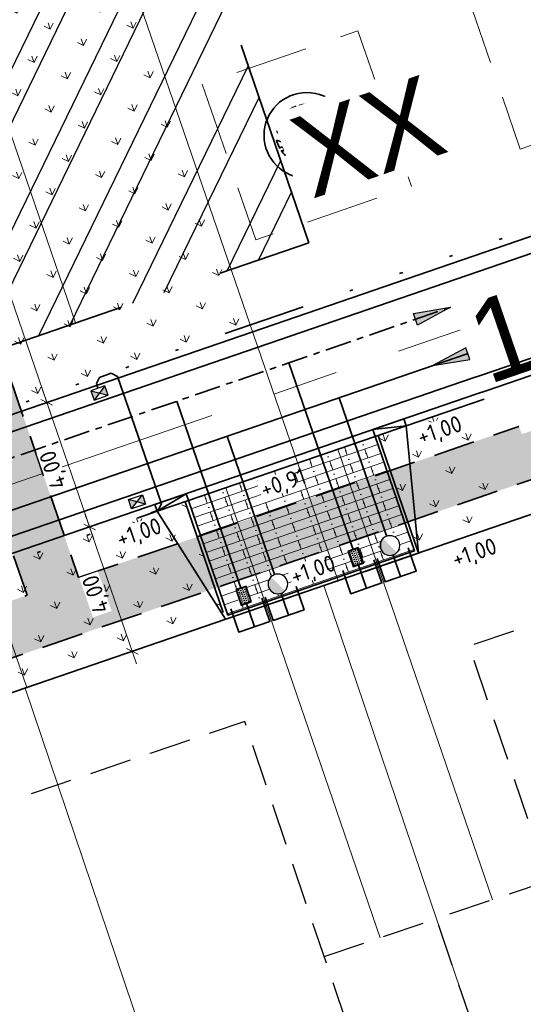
# Model space of a CAD drawing. Header units: metres. Extents: x 264779 to 275389, y 575281 to 580396.
# Tile 119 of 174: x 265427 to 265442, y 576962 to 576992. Entities that reach past the tile are written whole.
import ezdxf
from ezdxf.enums import TextEntityAlignment as Align

# ---------------------------------------------------------------- set-up
doc = ezdxf.new("R2018")
doc.units = ezdxf.units.M
doc.set_wipeout_variables(frame=1)
for name, pattern in [('AM-AS', [16, 10, -2, 2, -2]), ('B-WE-RI-HWA_HUISAANSLUITING_PVC_125-G', [10, 3.25, -0.75, 1.25, -0.75, 1.25, -0.75, 1.25, -0.75]), ('B-WE-RI-HWA_HUISAANSLUITING_PVC_160-G', [20, 6.5, -1.5, 2.5, -1.5, 2.5, -1.5, 2.5, -1.5]), ('B-WE-RI-HWA_PVC_400-G', [10, 4, -1, 1, -1, 3]), ('B-WE-VH-KANTOPSLUITING_OPSLUITBAND_[AFMETINGEN1]-G', [10, 5.5, -0.875, 0, -0.875, 1, -0.875, 0, -0.875]), ('B-WE-VH-KANTOPSLUITING_TROTTOIRBAND_RWS_[AFMETINGEN1]-G', [10, 2.5, -1.5, 0, -1.5, 0, -1.5, 0, -1.5, 0, -1.5]), ('DASHED', [19.05, 12.7, -6.35]), ('HIDDEN', [9.525, 6.35, -3.175])]:
    doc.linetypes.add(name, pattern=pattern)
for name, color, linetype, lineweight, true_color in [('N-BH-KG-GRENS_PERCEEL-G', 160, 'KG-PERCEEL', 18, 0x003fff), ('N-GV-GR-BOOM-S', 7, 'Continuous', 35, 0x00a500), ('N-GV-GR-GRAS_BERMKRUIDENMENGSEL-A', 7, 'Continuous', 18, 0x00a500), ('N-OI-RI-BELUCHTINGSDRAINAGE_PVC_160-G', 3, 'B-WE-RI-DRAINAGE_PVC_160-G', 35, 0x00ff00), ('N-OI-RI-DWA_ERFSCHEIDINGSPUT-S', 20, 'Continuous', 25, 0xff3f00), ('N-OI-RI-DWA_HUISAANSLUITING_PVC_160-G', 20, 'B-WE-RI-DWA_HUISAANSLUITING_PVC_160-G', 35, 0xff3f00), ('N-OI-RI-DWA_PVC_250-G', 20, 'B-WE-RI-DWA_PVC_250-G', 35, 0xff3f00), ('N-OI-RI-HWA_HUISAANSLUITING_PVC_160-G', 150, 'B-WE-RI-HWA_HUISAANSLUITING_PVC_160-G', 35, 0x007fff), ('N-OI-RI-HWA_HULPSTUK-S', 150, 'Continuous', 25, 0x007fff), ('N-OI-RI-HWA_KOLKAANSLUITING_PVC_160-G', 150, 'B-WE-RI-HWA_HUISAANSLUITING_PVC_125-G', 35, 0x007fff), ('N-OI-RI-HWA_PVC_400-G', 150, 'B-WE-RI-HWA_PVC_400-G', 35, 0x007fff), ('N-WE-RI-DWA_AFDEKKAP-G', 20, 'Continuous', 35, 0xff3f00), ('N-WE-RI-HWA_AFDEKKAP-G', 150, 'Continuous', 35, 0x007fff), ('N-WE-RI-HWA_KOLK-S', 150, 'Continuous', 25, 0x007fff), ('N-WE-VH-VERHARDING_STRAATBAKSTEEN_DIKFORMAAT_HALF_PAARS-BRUIN-A', 7, 'Continuous', 18, 0x66332b), ('N-XX-XX-ZONE-A', 1, 'Continuous', 25, 0xff0000), ('N-XX-XX-ZONE-G', 1, 'HIDDEN', 35, 0xff0000)]:
    doc.layers.add(name, color=color, linetype=linetype, lineweight=lineweight, true_color=true_color)
for name, color, linetype, lineweight in [('N-CO-AM-AS-G', 10, 'AM-AS', 9), ('N-OI-RI-ALGEMEEN-B.O.B.-T25', 7, 'Continuous', 25), ('N-OI-RI-ALGEMEEN-INFORMATIE-T25', 7, 'Continuous', 25), ('N-OI-RI-ALGEMEEN-STROOMRICHTING-S', 7, 'Continuous', 25), ('N-OI-RI-ALGEMEEN-VERHANG-T25', 7, 'Continuous', 25), ('N-WA-RI-DETAIL1-G', 1, 'HIDDEN', 18), ('N-WE-GW-BERM-G', 90, 'Continuous', 35), ('N-WE-KL-TRACE-A', 7, 'Continuous', 25), ('N-WE-KL-TRACE-G', 7, 'DASHED', 35), ('N-WE-VH-GOOT_SBS-G', 40, 'Continuous', 35), ('N-WE-VH-KANTOPSLUITING_ELEMENT_VERLOOPBAND_110-220x250_190-220x160-G', 40, 'Continuous', 35), ('N-WE-VH-KANTOPSLUITING_INRITBAND_190-220x160-G', 60, 'B-WE-VH-KANTOPSLUITING_GAZONBAND_[AFMETINGEN1]-G', 35), ('N-WE-VH-KANTOPSLUITING_OPSLUITBAND_100x200-G', 60, 'B-WE-VH-KANTOPSLUITING_OPSLUITBAND_[AFMETINGEN1]-G', 35), ('N-WE-VH-KANTOPSLUITING_TROTTOIRBAND_RWS_110-220x250-G', 60, 'B-WE-VH-KANTOPSLUITING_TROTTOIRBAND_RWS_[AFMETINGEN1]-G', 35), ('N-WE-VH-VERHARDING_STRAATBAKSTEEN_DIKFORMAAT_HALF-G', 40, 'Continuous', 35), ('N-WE-VH-VERHARDING_STRAATBAKSTEEN_DIKFORMAAT_KEPER-G', 40, 'Continuous', 35), ('N-XX-AL-HOOGTELABEL-T25-M', 7, 'Continuous', 25), ('T-WE-GR-TOEKOMSTIG-G', 3, 'DASHED', 25), ('X-XX-AL-AANPIJLING-T25', 7, 'Continuous', 25)]:
    doc.layers.add(name, color=color, linetype=linetype, lineweight=lineweight)
doc.layers.add('X-XX-AL-HULPLAAG-G', color=6, linetype='Continuous', lineweight=18, plot=False)
doc.styles.add('NLCS-ISO', font='NLCS-ISO.ttf')
doc.styles.add('NLCS-ISO-ANNOTATIVE-T25', font='NLCS-ISO.ttf', dxfattribs={"height": 2.5})
doc.styles.add('NLCS-ISO-M1000-T25', font='NLCS-ISO.ttf', dxfattribs={"height": 2.5})
doc.styles.get("Standard").update_dxf_attribs({"font": 'arial.ttf'})
doc.linetypes.add('B-WE-RI-DRAINAGE_PVC_160-G', pattern='A,10.25,-3,[160,NLCS.shx,S=0.25,R=0,X=0,Y=0],-3.5,["o",Standard,S=1,R=0,X=-0.35,Y=-0.35],-3.25', length=20)
doc.linetypes.add('B-WE-RI-DWA_HUISAANSLUITING_PVC_160-G', pattern='A,2.5,-1,[160,NLCS.shx,S=0.25,R=0,X=0,Y=0],-1.5,[160,NLCS.shx,S=0.25,R=0,X=0,Y=0],-1.5,[160,NLCS.shx,S=0.25,R=0,X=0,Y=0],-1,2.5', length=10)
doc.linetypes.add('B-WE-RI-DWA_PVC_250-G', pattern='A,6,-5.5,["O   O   O",NLCS-ISO,S=0.5,R=0,X=-2.5,Y=-0.2],-3.5,5', length=20)
doc.linetypes.add('B-WE-VH-KANTOPSLUITING_GAZONBAND_[AFMETINGEN1]-G', pattern='A,4,-3,[160,NLCS.shx,S=0.25,R=0,X=0,Y=0],-3', length=10)
doc.linetypes.add('KG-PERCEEL', pattern='A,2.75,-1,["P",Standard,S=0.9,R=0,X=-0.5,Y=-0.45],-1,2.75,-1,[5,NLCS.shx,S=0.375,R=0,X=0,Y=0],-1', length=9.5)
doc.dimstyles.new('NLCS-ANNOTATIVE-T25-SCHRAP', dxfattribs={"dimtxt": 2.5, "dimasz": 1.4, "dimexe": 2, "dimexo": 2, "dimgap": 0.7, "dimtad": 1, "dimzin": 0, "dimtxsty": 'NLCS-ISO-ANNOTATIVE-T25', "dimblk": 'OBLIQUE', "dimcen": 2.5, "dimdle": 2, "dimclrd": 256, "dimclre": 256, "dimclrt": 256, "dimadec": 1, "dimazin": 0, "dimtfac": 1, "dimtofl": 0, "dimtmove": 1, "dimatfit": 0, "dimldrblk": 'OBLIQUE', "dimfxl": 2, "dimfxlon": 1, "dimtfillclr": 256, "dimtolj": 1, "dimtzin": 0, "dimlwd": 18, "dimlwe": 18, "dimarcsym": 0})
pattern_1 = [(109.0885258, (229946.4539, 679547.0011), (-1.011904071, 0.491604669), [0.2109375, -1.380052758]), (64.0885258, (229946.4539, 679547.0011), (-1.011904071, 0.491604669), [0.2109375, -0.9140625]), (154.0885258, (229946.4539, 679547.0011), (-0.491604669, -1.011904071), [0.2109375, -0.9140625])]

# ---------------------------------------------------------------- blocks, each defined once
blk = doc.blocks.new('_Oblique')
at = {"color": 0, "linetype": 'ByBlock', "lineweight": -2}
blk.add_line((-0.5, -0.5), (0.5, 0.5), dxfattribs=at)
blk = doc.blocks.new('*D106')
at = {"layer": 'Defpoints', "color": 0, "transparency": 16777216}
for p in [(265423.285, 576998.723), (265429.456, 576980.753), (265427.933, 576980.23)]:
    blk.add_point(p, dxfattribs=at)
at = {"layer": 'X-XX-AL-AANPIJLING-T25', "lineweight": 18, "transparency": 16777216}
for p, q in [((265421.632, 576998.579), (265428.063, 576979.852)), ((265422.14, 576998.33), (265421.384, 576998.07)), ((265428.311, 576980.36), (265427.555, 576980.1))]:
    blk.add_line(p, q, dxfattribs=at)
at = {"layer": 'X-XX-AL-AANPIJLING-T25', "lineweight": 18, "transparency": 16777216, "xscale": 0.28, "yscale": 0.28, "zscale": 0.28}
for p, rotation in [((265421.762, 576998.2), 108.953399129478), ((265427.933, 576980.23), 288.953399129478)]:
    blk.add_blockref('_Oblique', p, dxfattribs=dict(at, rotation=rotation))
at = {"layer": 'X-XX-AL-AANPIJLING-T25', "transparency": 16777216, "insert": (265424.431, 576989.072), "char_height": 0.5, "attachment_point": 5, "rotation": 108.9534, "style": 'NLCS-ISO-ANNOTATIVE-T25', "bg_fill": 3, "box_fill_scale": 1.1, "bg_fill_color": 256, "bg_fill_true_color": 13158600, "bg_fill_transparency": 0}
blk.add_mtext('\\A1;19,00', dxfattribs=at)
blk = doc.blocks.new('*D107')
at = {"layer": 'Defpoints', "color": 0, "transparency": 16777216}
for p in [(265429.456, 576980.753), (265436.193, 576978.838), (265429.232, 576976.447)]:
    blk.add_point(p, dxfattribs=at)
at = {"layer": 'X-XX-AL-AANPIJLING-T25', "lineweight": 18, "transparency": 16777216}
for p, q in [((265427.803, 576980.609), (265429.362, 576976.069)), ((265428.311, 576980.36), (265427.555, 576980.1)), ((265429.611, 576976.577), (265428.854, 576976.317))]:
    blk.add_line(p, q, dxfattribs=at)
at = {"layer": 'X-XX-AL-AANPIJLING-T25', "lineweight": 18, "transparency": 16777216, "xscale": 0.28, "yscale": 0.28, "zscale": 0.28}
for p, rotation in [((265427.933, 576980.23), 108.953399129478), ((265429.232, 576976.447), 288.953399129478)]:
    blk.add_blockref('_Oblique', p, dxfattribs=dict(at, rotation=rotation))
at = {"layer": 'X-XX-AL-AANPIJLING-T25', "transparency": 16777216, "insert": (265428.166, 576978.196), "char_height": 0.5, "attachment_point": 5, "rotation": 108.9534, "style": 'NLCS-ISO-ANNOTATIVE-T25', "bg_fill": 3, "box_fill_scale": 1.1, "bg_fill_color": 256, "bg_fill_true_color": 13158600, "bg_fill_transparency": 0}
blk.add_mtext('\\A1;4,00', dxfattribs=at)
blk = doc.blocks.new('*D116')
at = {"layer": 'Defpoints', "color": 0, "transparency": 16777216}
for p in [(265436.193, 576978.838), (265440.566, 576976.11), (265430.531, 576972.664)]:
    blk.add_point(p, dxfattribs=at)
at = {"layer": 'X-XX-AL-AANPIJLING-T25', "lineweight": 18, "transparency": 16777216}
for p, q in [((265429.611, 576976.577), (265428.854, 576976.317)), ((265429.102, 576976.826), (265430.661, 576972.286)), ((265430.91, 576972.794), (265430.153, 576972.534))]:
    blk.add_line(p, q, dxfattribs=at)
at = {"layer": 'X-XX-AL-AANPIJLING-T25', "lineweight": 18, "transparency": 16777216, "xscale": 0.28, "yscale": 0.28, "zscale": 0.28}
for p, rotation in [((265429.232, 576976.447), 108.953399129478), ((265430.531, 576972.664), 288.953399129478)]:
    blk.add_blockref('_Oblique', p, dxfattribs=dict(at, rotation=rotation))
at = {"layer": 'X-XX-AL-AANPIJLING-T25', "transparency": 16777216, "insert": (265429.466, 576974.413), "char_height": 0.5, "attachment_point": 5, "rotation": 108.9534, "style": 'NLCS-ISO-ANNOTATIVE-T25', "bg_fill": 3, "box_fill_scale": 1.1, "bg_fill_color": 256, "bg_fill_true_color": 13158600, "bg_fill_transparency": 0}
blk.add_mtext('\\A1;4,00', dxfattribs=at)
blk = doc.blocks.new('*U97')
blk.add_wipeout([(-1.125, 0.75), (1.125, 0.75), (1.125, -0.75), (-1.125, -0.75)])
h = blk.add_hatch(color=256)
h.dxf.hatch_style = 1
h.paths.add_polyline_path([(0, 0), (-1.125, 0.75), (-1.125, -0.75)])
h.paths.add_polyline_path([(1.125, -0.75), (1.125, 0.75), (0, 0)])
for p, q in [((-1.125, -0.75), (1.125, 0.75)), ((1.125, -0.75), (-1.125, 0.75))]:
    blk.add_line(p, q)
at = {"flags": 128}
blk.add_lwpolyline([(-1.125, -0.75), (1.125, -0.75), (1.125, 0.75), (-1.125, 0.75)], close=True, dxfattribs=at)
blk = doc.blocks.new('*U156')
for p, q in [((-0.5, 0), (0, 0.11)), ((0, 0.11), (-0.5, 0.11)), ((-0.5, 0.11), (-0.5, 0)), ((-0.5, 0), (0, 0)), ((0, 0), (0, 0.11))]:
    blk.add_line(p, q)
blk = doc.blocks.new('*U160')
at = {"layer": 'N-OI-RI-ALGEMEEN-STROOMRICHTING-S', "ltscale": 0.99999}
blk.add_hatch(color=256, dxfattribs=at).paths.add_polyline_path([(224.18, 76.99), (219.17, 74.27), (218.56, 76.05)])
at = {"flags": 128}
blk.add_lwpolyline([(0, 0), (331.02, 113.68)], dxfattribs=at)
at = {"layer": 'N-OI-RI-ALGEMEEN-STROOMRICHTING-S', "ltscale": 0.99999}
blk.add_lwpolyline([(224.18, 76.99), (219.17, 74.27), (218.56, 76.05)], close=True, dxfattribs=at)
at = {"layer": 'N-OI-RI-ALGEMEEN-B.O.B.-T25', "lineweight": 30, "ltscale": 0.5, "oblique": 30, "flags": 31}
for tag, p in [('+0,00', (321.57, 109.9)), ('+0,01', (-0.67, 3.43))]:
    blk.add_attdef(tag, text='', height=2.5, rotation=18.9534, dxfattribs=at).set_placement(p, align=Align.TOP_LEFT)
at = {"layer": 'N-OI-RI-ALGEMEEN-INFORMATIE-T25', "lineweight": 30, "ltscale": 0.5, "oblique": 30, "flags": 31}
blk.add_attdef('BETON%%C160', text='', height=2.5, rotation=18.9534, dxfattribs=at).set_placement((240.82, 85.85), align=Align.TOP_RIGHT)
at = {"layer": 'N-OI-RI-ALGEMEEN-VERHANG-T25', "lineweight": 30, "ltscale": 0.5, "oblique": 30, "flags": 31}
blk.add_attdef('1:1000', text='', height=2.5, rotation=18.9534, dxfattribs=at).set_placement((225.81, 77.02), align=Align.TOP_LEFT)
blk = doc.blocks.new('*U165')
at = {"layer": 'N-OI-RI-ALGEMEEN-STROOMRICHTING-S', "ltscale": 0.99999}
blk.add_hatch(color=256, dxfattribs=at).paths.add_polyline_path([(208.4, 71.57), (214.02, 72.51), (213.41, 74.28)])
at = {"flags": 128}
blk.add_lwpolyline([(0, 0), (326.3, 112.06)], dxfattribs=at)
at = {"layer": 'N-OI-RI-ALGEMEEN-STROOMRICHTING-S', "ltscale": 0.99999}
blk.add_lwpolyline([(208.4, 71.57), (214.02, 72.51), (213.41, 74.28)], close=True, dxfattribs=at)
at = {"layer": 'N-OI-RI-ALGEMEEN-B.O.B.-T25', "lineweight": 30, "ltscale": 0.5, "oblique": 30, "flags": 50}
for tag, p in [('+0,00', (311.3, 106.37)), ('+0,01', (2.66, 0.38))]:
    blk.add_attdef(tag, text='', height=2.5, rotation=18.9534, dxfattribs=at).set_placement(p, align=Align.TOP_LEFT)
at = {"layer": 'N-OI-RI-ALGEMEEN-INFORMATIE-T25', "lineweight": 30, "ltscale": 0.5, "oblique": 30, "flags": 50}
blk.add_attdef('BETON%%C160', text='', height=2.5, rotation=18.9534, dxfattribs=at).set_placement((229.6, 82), align=Align.TOP_RIGHT)
at = {"layer": 'N-OI-RI-ALGEMEEN-VERHANG-T25', "lineweight": 30, "ltscale": 0.5, "oblique": 30, "flags": 50}
blk.add_attdef('1:1000', text='', height=2.5, rotation=18.9534, dxfattribs=at).set_placement((218.64, 74.55), align=Align.TOP_LEFT)
blk = doc.blocks.new('*U174')
at = {"ltscale": 0.99999}
blk.add_wipeout([(-1.125, 0.75), (1.125, 0.75), (1.125, -0.75), (-1.125, -0.75)], dxfattribs=at)
h = blk.add_hatch(color=256, dxfattribs=at)
h.paths.add_polyline_path([(1.125, 0.75), (-1.125, 0.75), (-1.125, -0.75), (1.125, -0.75)])
h.paths.add_polyline_path([(1.025, 0.65), (1.025, -0.65), (-1.025, -0.65), (-1.025, 0.65)], flags=16)
h = blk.add_hatch(dxfattribs=at)
h.set_pattern_fill('DOTS', color=256, scale=0.175, style=0)
h.set_pattern_definition([(0, (-0.975, -0.6), (0.138906, 0.277813), [0, -0.277813])])
h.paths.add_polyline_path([(-1.025, -0.65), (1.025, -0.65), (1.025, 0.65), (-1.025, 0.65)])
at = {"ltscale": 0.99999, "flags": 128}
for points in [[(-1.125, -0.75), (1.125, -0.75), (1.125, 0.75), (-1.125, 0.75)], [(-1.025, -0.65), (1.025, -0.65), (1.025, 0.65), (-1.025, 0.65)], [(-1.025, -0.65), (1.025, -0.65), (1.025, 0.65), (-1.025, 0.65)]]:
    blk.add_lwpolyline(points, close=True, dxfattribs=at)
blk = doc.blocks.new('N-SRI-PUT_VWA_KUNSTSTOF-SO')
at = {"ltscale": 0.99999}
blk.add_wipeout([(0, 1.5), (-0.59, 1.38), (-1.16, 0.95), (-1.45, 0.39), (-1.49, -0.16), (-1.4, -0.53), (-1.19, -0.92), (-0.84, -1.24), (-0.33, -1.46), (0.52, -1.41), (0.98, -1.13), (1.38, -0.59), (1.5, 0), (1.29, 0.76), (1.07, 1.05), (0.73, 1.31), (0.4, 1.45)], dxfattribs=at)
h = blk.add_hatch(color=256, dxfattribs=at)
edge = h.paths.add_edge_path()
edge.add_line((1.04, 1.08), (-1.06, -1.06))
edge.add_arc((0, 0), 1.5, 224.8537, 405.9586)
at = {"ltscale": 0.99999, "flags": 128}
blk.add_lwpolyline([(1.5, 0, 1), (-1.5, 0, 1), (1.5, 0)], format="xyb", close=True, dxfattribs=at)
blk = doc.blocks.new('BOOM')
blk.add_lwpolyline([(0.4, 4.34), (0.41, 4.35), (0.41, 4.36), (0.42, 4.37), (0.43, 4.38), (0.44, 4.38), (0.44, 4.39), (0.45, 4.4), (0.46, 4.41), (0.46, 4.42), (0.47, 4.43), (0.47, 4.44), (0.48, 4.46), (0.48, 4.48), (0.47, 4.5), (0.47, 4.53), (0.44, 4.64, -0.52938), (0.49, 4.7, -0.087139), (2.05, 4.26, -0.372341), (2.11, 4.12), (2.17, 3.8), (2.01, 3.64), (1.84, 3.67), (1.63, 3.52), (1.71, 3.32), (1.92, 3.25), (2.5, 3.38), (2.64, 3.31), (2.63, 3.18), (2.5, 3.1), (2.38, 2.71), (2.53, 2.46), (2.92, 3.09, -0.504641), (3.14, 2.89, 0.331948), (3.27, 2.69, 0.282008), (3.68, 2.77), (3.65, 2.75, -0.512156), (3.84, 2.75, -0.16076), (4.7, -0.05), (4.59, -0.16), (4.59, -0.27), (4.48, -0.29), (4.5, -0.4), (4.33, -0.35), (4.28, -0.48), (4.48, -0.61), (4.55, -0.66), (4.66, -0.55, -0.106371), (4, -2.41), (3.42, -2.03), (3.31, -2.1), (3.24, -1.79), (3.03, -1.54), (2.79, -1.55), (2.79, -1.83), (2.61, -2.47), (2.64, -2.59), (2.77, -2.61), (3.62, -2.93, -0.236298), (-0.21, -4.62, 0.159625), (-0.32, -4.4, 0.350802), (-0.29, -4.17, -0.504641), (-0.55, -4.05), (-0.49, -3.84), (-0.6, -3.65), (-0.74, -3.67), (-0.76, -3.82), (-0.87, -3.88), (-1, -3.79), (-1.11, -3.2), (-1.19, -3.12), (-1.4, -3.13), (-1.46, -3.38), (-1.55, -3.41), (-1.63, -3.62), (-1.85, -3.5, 0.733583), (-1.77, -3.66, -0.861625), (-1.72, -3.81, 0.279978), (-1.88, -4.05), (-1.88, -4.06, -0.827056), (-2.04, -4.23, -0.116774), (-3.83, -2.36), (-3.79, -2.35), (-3.76, -2.34), (-3.74, -2.33), (-3.72, -2.32), (-3.71, -2.31), (-3.7, -2.3), (-3.69, -2.29), (-3.47, -2.01), (-3.47, -2), (-3.47, -1.99), (-3.46, -1.99), (-3.46, -1.98), (-3.46, -1.97), (-3.45, -1.96), (-3.45, -1.95), (-3.44, -1.94), (-3.44, -1.92), (-3.43, -1.91), (-3.42, -1.9), (-3.42, -1.88), (-3.41, -1.87), (-3.4, -1.85), (-3.39, -1.84), (-3.39, -1.82), (-3.38, -1.81), (-3.38, -1.79), (-3.38, -1.78), (-3.38, -1.77), (-3.38, -1.76), (-3.38, -1.75), (-3.38, -1.74), (-3.39, -1.73), (-3.4, -1.73), (-3.4, -1.72), (-3.41, -1.72), (-3.42, -1.72), (-3.43, -1.72), (-3.44, -1.72), (-3.45, -1.72), (-3.46, -1.71), (-3.47, -1.71), (-3.48, -1.71), (-3.49, -1.7), (-3.5, -1.69), (-3.52, -1.68), (-3.53, -1.67), (-3.54, -1.67), (-3.55, -1.66), (-3.56, -1.65), (-3.58, -1.64), (-3.59, -1.62), (-3.6, -1.61), (-3.83, -1.87), (-3.84, -1.86), (-3.85, -1.84), (-3.86, -1.83), (-3.87, -1.81), (-3.88, -1.8), (-3.89, -1.79), (-3.91, -1.78), (-3.94, -1.77), (-3.98, -1.78), (-4.04, -1.79), (-4.11, -1.81, -0.040997), (-4.42, -0.95), (-4.26, -0.97), (-4.11, -1.07), (-4.04, -1), (-3.95, -0.85), (-4.03, -0.72), (-3.99, -0.52), (-4.17, -0.51), (-4.29, -0.39), (-4.51, -0.53, -0.05814), (-4.6, 0.76), (-4.47, 0.74), (-3.96, 0.34), (-3.74, 0.41), (-2.88, 0.64), (-2.81, 0.92), (-3.14, 1.05), (-3.19, 1.16), (-3.8, 1.46), (-3.81, 1.63), (-4.02, 1.8), (-4.1, 1.97), (-3.96, 2.19), (-3.65, 2.24), (-3.36, 2.43), (-3.36, 2.62), (-3.54, 2.83), (-3.49, 2.92), (-3.56, 3.05, -0.13428), (-1.53, 4.46, -0.541727), (-1.47, 4.41), (-1.48, 4.28), (-1.48, 4.21), (-1.47, 4.16), (-1.46, 4.12), (-1.44, 4.09), (-1.42, 4.07), (-1.39, 4.05), (-1.37, 4.03), (-1.35, 4.02), (-1.33, 4), (-1.32, 3.99), (-1.3, 3.97), (-1.29, 3.96), (-1.27, 3.95), (-1.26, 3.94), (-1.24, 3.94), (-1.23, 3.94), (-1.21, 3.94), (-1.19, 3.95), (-1.17, 3.96), (-1.15, 3.97), (-1.14, 3.98), (-1.12, 3.99), (-1.1, 4), (-1.08, 4), (-1.06, 4.01), (-1.04, 4.01), (-1.02, 4.01), (-1, 4.02), (-0.98, 4.02), (-0.97, 4.02), (-0.95, 4.03), (-0.94, 4.04), (-0.92, 4.05), (-0.91, 4.06), (-0.9, 4.08), (-0.89, 3.99), (-0.87, 3.96), (-0.77, 3.8), (-0.56, 3.68), (-0.85, 4.16), (-0.85, 4.17), (-0.85, 4.18), (-0.84, 4.2), (-0.84, 4.21), (-0.85, 4.23), (-0.85, 4.24), (-0.86, 4.25), (-0.88, 4.27), (-0.9, 4.28), (-0.92, 4.3), (-0.94, 4.32), (-0.97, 4.35), (-1, 4.38), (-1.03, 4.42), (-1.11, 4.52, -0.543104), (-1.08, 4.59, -0.046766), (-0.22, 4.72, -0.385168), (-0.17, 4.68), (-0.14, 4.5), (-0.13, 4.45), (-0.11, 4.41), (-0.1, 4.38), (-0.08, 4.37), (-0.06, 4.36), (-0.04, 4.36), (-0.03, 4.36), (-0.01, 4.36), (0.01, 4.35), (0.02, 4.35), (0.04, 4.34), (0.06, 4.34), (0.07, 4.33), (0.09, 4.32), (0.1, 4.32), (0.11, 4.31), (0.13, 4.3), (0.14, 4.3), (0.15, 4.29), (0.17, 4.28), (0.18, 4.28), (0.19, 4.27), (0.19, 4.26), (0.2, 4.25), (0.21, 4.24), (0.21, 4.23), (0.22, 4.23), (0.22, 4.22), (0.23, 4.21), (0.23, 4.21), (0.24, 4.2), (0.25, 4.2), (0.26, 4.2), (0.27, 4.21), (0.28, 4.21), (0.29, 4.22), (0.3, 4.22), (0.31, 4.23), (0.32, 4.24), (0.33, 4.26), (0.34, 4.27), (0.35, 4.28), (0.36, 4.3), (0.37, 4.31), (0.38, 4.32), (0.39, 4.33)], format="xyb", close=True)
blk.add_circle((0, 0), 0.138)
at = {"lineweight": 30, "flags": 104}
blk.add_attdef('01', text='', height=1.8, dxfattribs=at).set_placement((-2.45, 3.09), align=Align.TOP_LEFT)

msp = doc.modelspace()

# ---------------------------------------------------------------- hatches: boundary and pattern name
at = {"layer": 'N-GV-GR-GRAS_BERMKRUIDENMENGSEL-A'}
h = msp.add_hatch(dxfattribs=at)
h.set_pattern_fill('AGR-KRUIDEN', color=256, scale=0.5625, pattern_type=2)
h.set_pattern_definition(pattern_1)
h.paths.add_polyline_path([(265424.656, 576979.337), (265434.113, 576982.585), (265428.085, 577000.139), (265418.627, 576996.891)])
h = msp.add_hatch(dxfattribs=at)
h.set_pattern_fill('AGR-KRUIDEN', color=256, scale=0.5625, pattern_type=2)
h.set_pattern_definition([(109.0885258, (229964.4709, 679553.18844), (-1.011904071, 0.491604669), [0.2109375, -1.380052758]), (64.0885258, (229964.4709, 679553.1884), (-1.011904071, 0.491604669), [0.2109375, -0.9140625]), (154.0885258, (229964.4709, 679553.1884), (-0.491604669, -1.011904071), [0.2109375, -0.9140625])])
h.paths.add_polyline_path([(265442.069, 576976.626), (265440.841, 576980.201), (265438.004, 576979.227), (265439.232, 576975.652)])
h = msp.add_hatch(dxfattribs=at)
h.set_pattern_fill('AGR-KRUIDEN', color=256, scale=0.5625, pattern_type=2)
h.set_pattern_definition(pattern_1)
h.paths.add_polyline_path([(265433.368, 576973.638), (265432.14, 576977.213), (265419.987, 576973.04), (265421.215, 576969.465)])
at = {"layer": 'N-WE-KL-TRACE-A'}
h = msp.add_hatch(dxfattribs=at)
h.set_pattern_fill('DOTS', color=256, scale=0.5, angle=-0.069)
h.set_pattern_definition([(19.019479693, (53607.36198, 115305.85214), (0.02330677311, 0.175950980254), [0, -0.15875])])
h.paths.add_polyline_path([(265327.755, 576975.274), (265328.284, 576973.732), (265330.649, 576974.544), (265330.811, 576974.071), (265328.447, 576973.259), (265331.026, 576965.75), (265333.39, 576966.562), (265333.553, 576966.089), (265330.715, 576965.115), (265327.282, 576975.112), (265302.25, 576966.515), (265296.331, 576983.937), (265248.543, 576967.444), (265253.844, 576952.084), (265253.371, 576951.921), (265248.07, 576967.281), (265234.364, 576962.551), (265234.2, 576963.023), (265259.96, 576971.913), (265257.072, 576980.279), (265257.545, 576980.442), (265260.432, 576972.076), (265286.9, 576981.211), (265284.013, 576989.577), (265284.486, 576989.74), (265287.373, 576981.374), (265296.17, 576984.41), (265285.353, 577016.246), (265286.915, 577016.777), (265303.28, 576968.613), (265380.151, 576995.012), (265363.785, 577042.669), (265365.346, 577043.205), (265374.891, 577015.41), (265455.352, 577043.041), (265455.888, 577041.481), (265375.427, 577013.849), (265382.777, 576992.446), (265464.49, 577020.508), (265464.652, 577020.035), (265462.288, 577019.223), (265464.867, 577011.713), (265467.231, 577012.525), (265467.393, 577012.052), (265464.556, 577011.078), (265461.815, 577019.06), (265382.94, 576991.973), (265393.03, 576962.587), (265427.338, 576974.369), (265424.627, 576982.267), (265426.188, 576982.803), (265428.899, 576974.905), (265473.51, 576990.225), (265474.05, 576988.666), (265393.566, 576961.027), (265400.927, 576939.596), (265399.367, 576939.06), (265392.005, 576960.491), (265390.587, 576960.004), (265390.051, 576961.564), (265391.47, 576962.051), (265380.687, 576993.452), (265356.28, 576985.07), (265359.713, 576975.073), (265356.876, 576974.099), (265356.713, 576974.571), (265359.078, 576975.383), (265356.499, 576982.893), (265354.134, 576982.081), (265353.972, 576982.554), (265356.336, 576983.366), (265355.807, 576984.907)])
at = {"layer": 'N-WE-VH-VERHARDING_STRAATBAKSTEEN_DIKFORMAAT_HALF_PAARS-BRUIN-A'}
h = msp.add_hatch(dxfattribs=at)
h.set_pattern_fill('AVH-SBS_DIKFORMAAT_HALFST', color=256, scale=28.125, angle=359.8649, pattern_type=2)
h.set_pattern_definition([(18.953399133, (478316.01834, 1038157.2934), (-0.09134972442, 0.26600148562), []), (108.95339913, (478317.0823, 1038157.6588), (-1.0640059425, -0.3653988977), [0.28125, -0.28125]), (108.95339913, (478316.459, 1038157.7421), (-1.0640059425, -0.3653988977), [0.28125, -0.28125]), (18.95339913, (478316.50467, 1038157.6091), (-0.1826994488, 0.5320029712), [0, -0.5625, 0, 0, 0]), (18.95339913, (478316.4133, 1038157.8751), (-0.1826994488, 0.5320029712), [0, -0.5625, 0, 0, 0])])
h.paths.add_polyline_path([(265433.43, 576973.765), (265439.105, 576975.714), (265437.909, 576979.195), (265432.235, 576977.246)])
at = {"layer": 'N-XX-XX-ZONE-A'}
h = msp.add_hatch(dxfattribs=at)
h.set_pattern_fill('ANSI32', color=256, scale=1.125)
h.set_pattern_definition([(64.08852576, (53525.6048, 115542.1057), (-1.927677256, 0.936506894), []), (64.08852576, (53526.5595, 115542.4361), (-1.927677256, 0.936506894), [])])
h.paths.add_polyline_path([(265435.9, 576985.081), (265431.028, 576999.268), (265416.841, 576994.396), (265421.713, 576980.209)])

# ---------------------------------------------------------------- linework, layer by layer
at = {"layer": 'N-BH-KG-GRENS_PERCEEL-G'}
for points in [[(265454.792, 576950.059), (265453.626, 576949.667), (265445.696, 576946.99), (265436.352, 576974.663), (265445.432, 576977.781)], [(265436.352, 576974.663), (265427.272, 576971.545), (265436.6, 576943.92), (265445.696, 576946.99)], [(265436.6, 576943.92), (265427.647, 576940.897), (265418.333, 576968.479), (265427.272, 576971.545)]]:
    msp.add_lwpolyline(points, close=True, dxfattribs=at)
at = {"layer": 'N-CO-AM-AS-G'}
msp.add_lwpolyline([(265380.866, 577012.175), (265447.78, 577035.154), (265463.208, 576990.23), (265396.294, 576967.25)], dxfattribs=at)
at = {"layer": 'N-OI-RI-BELUCHTINGSDRAINAGE_PVC_160-G'}
msp.add_circle((265435.835, 576988.349), 1.3, dxfattribs=at)
at = {"layer": 'N-OI-RI-DWA_HUISAANSLUITING_PVC_160-G', "flags": 128}
for points in [[(265438.309, 576976.03), (265436.817, 576980.374)], [(265434.904, 576974.861), (265433.412, 576979.204)], [(265438.685, 576974.935), (265438.411, 576975.732)], [(265435.28, 576973.766), (265435.006, 576974.563)]]:
    msp.add_lwpolyline(points, dxfattribs=at)
at = {"layer": 'N-OI-RI-HWA_HUISAANSLUITING_PVC_160-G', "flags": 128}
for points in [[(265435.29, 576981.435), (265437.268, 576975.673)], [(265431.885, 576980.266), (265433.864, 576974.504)], [(265437.371, 576975.375), (265437.644, 576974.578)], [(265433.966, 576974.206), (265434.24, 576973.409)]]:
    msp.add_lwpolyline(points, dxfattribs=at)
at = {"layer": 'N-WA-RI-DETAIL1-G', "ltscale": 0.35, "flags": 128}
for points in [[(265440.698, 576992.662), (265442.322, 576987.933), (265447.05, 576989.557), (265445.426, 576994.286)], [(265432.658, 576989.901), (265434.282, 576985.172), (265439.011, 576986.796), (265437.387, 576991.525)]]:
    msp.add_lwpolyline(points, close=True, dxfattribs=at)
at = {"layer": 'N-WE-GW-BERM-G', "flags": 128}
for points in [[(265439.232, 576975.652), (265438.855, 576979.519)], [(265431.289, 576976.921), (265433.368, 576973.638)]]:
    msp.add_lwpolyline(points, dxfattribs=at)
at = {"layer": 'N-WE-KL-TRACE-G', "ltscale": 0.1}
msp.add_lwpolyline([(265393.03, 576962.587), (265427.338, 576974.369), (265424.627, 576982.267), (265426.188, 576982.803), (265428.899, 576974.905), (265473.51, 576990.225), (265474.05, 576988.666), (265393.566, 576961.027)], dxfattribs=at)
at = {"layer": 'N-WE-RI-DWA_AFDEKKAP-G', "flags": 128}
for points in [[(265437.968, 576975.482), (265438.212, 576974.773), (265439.158, 576975.098), (265438.914, 576975.807)], [(265434.564, 576974.313), (265434.807, 576973.604), (265435.753, 576973.929), (265435.509, 576974.638)]]:
    msp.add_lwpolyline(points, dxfattribs=at)
at = {"layer": 'N-WE-RI-HWA_AFDEKKAP-G', "flags": 128}
for points in [[(265436.928, 576975.125), (265437.172, 576974.416), (265438.117, 576974.741), (265437.874, 576975.45)], [(265433.523, 576973.956), (265433.767, 576973.247), (265434.713, 576973.571), (265434.469, 576974.281)]]:
    msp.add_lwpolyline(points, dxfattribs=at)
at = {"layer": 'N-WE-VH-GOOT_SBS-G', "flags": 128}
msp.add_lwpolyline([(265404.082, 576971.511), (265455.154, 576989.05, 0.414214), (265459.191, 576997.309), (265456.917, 577003.929, 0.414214), (265448.658, 577007.966), (265397.586, 576990.427, 0.414214), (265393.55, 576982.168), (265395.823, 576975.547, 0.414214)], format="xyb", close=True, dxfattribs=at)
msp.add_lwpolyline([(265448.821, 577007.493), (265397.749, 576989.954, 0.414214), (265394.023, 576982.33), (265396.296, 576975.71, 0.414214), (265403.92, 576971.984), (265454.992, 576989.523, 0.414214), (265458.718, 576997.146), (265456.444, 577003.767, 0.414214), (265448.821, 577007.493)], format="xyb", dxfattribs=at)
at = {"layer": 'N-WE-VH-KANTOPSLUITING_INRITBAND_190-220x160-G', "flags": 128}
msp.add_lwpolyline([(265437.909, 576979.195), (265432.235, 576977.246)], dxfattribs=at)
at = {"layer": 'N-WE-VH-KANTOPSLUITING_OPSLUITBAND_100x200-G', "flags": 128}
msp.add_lwpolyline([(265438.004, 576979.227), (265439.232, 576975.652), (265433.368, 576973.638), (265432.14, 576977.213)], dxfattribs=at)
at = {"layer": 'N-WE-VH-KANTOPSLUITING_TROTTOIRBAND_RWS_110-220x250-G', "ltscale": 0.99999, "flags": 128}
msp.add_lwpolyline([(265403.848, 576972.192), (265454.921, 576989.731, 0.414214), (265458.51, 576997.075), (265456.236, 577003.695, 0.414214), (265448.892, 577007.285), (265397.82, 576989.746, 0.414214), (265394.231, 576982.402), (265396.504, 576975.781, 0.414214)], format="xyb", close=True, dxfattribs=at)
msp.add_lwpolyline([(265438.855, 576979.519), (265449.306, 576983.108)], dxfattribs=at)
at = {"layer": 'N-WE-VH-VERHARDING_STRAATBAKSTEEN_DIKFORMAAT_HALF-G', "flags": 128}
msp.add_lwpolyline([(265437.909, 576979.195), (265439.105, 576975.714), (265433.43, 576973.765), (265432.235, 576977.246)], dxfattribs=at)
at = {"layer": 'N-WE-VH-VERHARDING_STRAATBAKSTEEN_DIKFORMAAT_KEPER-G', "flags": 128}
for points in [[(265367.907, 577042.982), (265383.61, 576997.257, -0.414214), (265379.573, 576988.999), (265354.693, 576980.454), (265356.155, 576976.198), (265381.035, 576984.743, -0.414214), (265389.294, 576980.706), (265403.405, 576939.617), (265407.661, 576941.079), (265401.02, 576960.415, -0.414214), (265405.057, 576968.674), (265465.114, 576989.298), (265459.755, 577004.904, -0.414214), (265463.791, 577013.162), (265466.672, 577014.152), (265465.211, 577018.408), (265462.329, 577017.418, -0.414214), (265454.071, 577021.455), (265448.711, 577037.06), (265388.654, 577016.436, -0.414214), (265380.395, 577020.472), (265372.163, 577044.444)], [(265404.082, 576971.511), (265455.154, 576989.05, 0.414214), (265459.191, 576997.309), (265456.917, 577003.929, 0.414214), (265448.658, 577007.966), (265397.586, 576990.427, 0.414214), (265393.55, 576982.168), (265395.823, 576975.547, 0.414214)]]:
    msp.add_lwpolyline(points, format="xyb", close=True, dxfattribs=at)
at = {"layer": 'N-XX-XX-ZONE-G', "flags": 128}
msp.add_lwpolyline([(265435.9, 576985.081), (265431.028, 576999.268), (265416.841, 576994.396), (265421.713, 576980.209)], close=True, dxfattribs=at)
at = {"layer": 'T-WE-GR-TOEKOMSTIG-G', "ltscale": 0.1, "flags": 128}
for points in [[(265451.997, 576976.622), (265453.779, 576971.345), (265455.561, 576966.068), (265450.019, 576964.196), (265447.176, 576963.237), (265444.334, 576962.277), (265440.77, 576972.831), (265443.612, 576973.791), (265446.455, 576974.751)], [(265426.285, 576956.182), (265431.828, 576958.054), (265434.67, 576959.014), (265437.512, 576959.973), (265433.948, 576970.528), (265431.106, 576969.568), (265428.264, 576968.609), (265422.721, 576966.737), (265424.503, 576961.46)]]:
    msp.add_lwpolyline(points, close=True, dxfattribs=at)
for points in [[(265443.182, 576965.688), (265439.771, 576964.536), (265441.691, 576958.851), (265445.102, 576960.003), (265444.334, 576962.277)], [(265436.361, 576963.384), (265439.771, 576964.536), (265441.691, 576958.851), (265438.28, 576957.7), (265437.512, 576959.973)]]:
    msp.add_lwpolyline(points, dxfattribs=at)
at = {"layer": 'X-XX-AL-HULPLAAG-G'}
for p, q in [((265428.806, 576982.645), (265423.934, 576996.832)), ((265433.368, 576973.638), (265439.232, 576975.652))]:
    msp.add_line(p, q, dxfattribs=at)
at = {"layer": 'X-XX-AL-HULPLAAG-G', "flags": 128}
for points in [[(265427.325, 576971.563), (265408, 577027.837)], [(265427.325, 576971.563), (265418.627, 576996.891)], [(265441.477, 576965.112), (265436.774, 576978.805)], [(265438.066, 576963.96), (265433.37, 576977.635)]]:
    msp.add_lwpolyline(points, dxfattribs=at)

# ---------------------------------------------------------------- block references
at = {"layer": 'N-GV-GR-BOOM-S'}
ref = msp.add_blockref('BOOM', (265435.835, 576988.349), dxfattribs=dict(at, xscale=0.2, yscale=0.2, zscale=0.2, rotation=19.0885257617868))
lines = msp.add_mtext('XX', dxfattribs={"layer": '0', "insert": (265435.17, 576988.773), "char_height": 2.5, "attachment_point": 1, "rotation": 19.0885, "bg_fill": 3, "box_fill_scale": 1.125, "bg_fill_color": 256, "bg_fill_transparency": 0})
ref.add_attrib('01', '', (265435.17, 576988.773)).embed_mtext(lines)
at = {"layer": 'N-WE-VH-KANTOPSLUITING_ELEMENT_VERLOOPBAND_110-220x250_190-220x160-G'}
for p, xscale, yscale, zscale, rotation in [((265438.784, 576979.727), -1.999999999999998, 2, 2, 198.9533991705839), ((265431.217, 576977.129), 1.999999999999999, 1.999999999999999, 1.999999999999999, 198.953399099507)]:
    msp.add_blockref('*U156', p, dxfattribs=dict(at, xscale=xscale, yscale=yscale, zscale=zscale, rotation=rotation))

# ---------------------------------------------------------------- next in the draw order: block references
at = {"layer": 'N-WE-RI-HWA_KOLK-S', "yscale": 0.2, "zscale": 0.2}
for p, xscale, rotation in [((265429.537, 576980.517), 0.2, 198.9533991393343), ((265430.674, 576977.207), -0.2, 18.95339914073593)]:
    msp.add_blockref('*U97', p, dxfattribs=dict(at, xscale=xscale, rotation=rotation))

# ---------------------------------------------------------------- next in the draw order: linework, layer by layer
at = {"layer": 'N-OI-RI-HWA_KOLKAANSLUITING_PVC_160-G', "flags": 128}
for points in [[(265430.505, 576979.792), (265430.083, 576981.021), (265429.892, 576981.115), (265429.533, 576980.991), (265429.44, 576980.801), (265429.488, 576980.659)], [(265430.505, 576979.792), (265431.414, 576977.144), (265431.321, 576976.953), (265430.962, 576976.83), (265430.771, 576976.923), (265430.723, 576977.065)]]:
    msp.add_lwpolyline(points, dxfattribs=at)
at = {"layer": 'N-WE-GW-BERM-G', "flags": 128}
msp.add_lwpolyline([(265413.065, 576939.195), (265411.727, 576943.093), (265404.627, 576963.768), (265477.686, 576988.858)], dxfattribs=at)
at = {"layer": 'N-WE-VH-KANTOPSLUITING_TROTTOIRBAND_RWS_110-220x250-G', "ltscale": 0.99999, "flags": 128}
msp.add_lwpolyline([(265420.838, 576973.332), (265431.289, 576976.921)], dxfattribs=at)
at = {"layer": 'X-XX-AL-HULPLAAG-G', "flags": 128}
msp.add_lwpolyline([(265436.783, 576974.811), (265428.085, 577000.139)], dxfattribs=at)

# ---------------------------------------------------------------- next in the draw order: block references
at = {"layer": 'N-OI-RI-DWA_PVC_250-G'}
ref = msp.add_blockref('*U165', (265397.98, 576967.036), dxfattribs=dict(at, xscale=0.2, yscale=0.2, zscale=0.2))
lines = msp.add_mtext('1:250', dxfattribs={"layer": 'N-OI-RI-ALGEMEEN-VERHANG-T25', "ltscale": 0.5, "insert": (265441.708, 576981.947), "char_height": 2.5, "attachment_point": 1, "rotation": 18.9534, "bg_fill": 3, "box_fill_scale": 1.1, "bg_fill_color": 256, "bg_fill_transparency": 0})
ref.add_attrib('1:1000', '', (265441.708, 576981.947)).embed_mtext(lines)
at = {"layer": 'N-OI-RI-HWA_PVC_400-G'}
ref = msp.add_blockref('*U160', (265395.364, 576967.724), dxfattribs=dict(at, xscale=0.2, yscale=0.2, zscale=0.2))
lines = msp.add_mtext('1:1000', dxfattribs={"layer": 'N-OI-RI-ALGEMEEN-VERHANG-T25', "ltscale": 0.5, "insert": (265440.526, 576983.128), "char_height": 2.5, "attachment_point": 1, "rotation": 18.9534, "bg_fill": 3, "box_fill_scale": 1.1, "bg_fill_color": 256, "bg_fill_transparency": 0})
ref.add_attrib('1:1000', '', (265440.526, 576983.128)).embed_mtext(lines)

# ---------------------------------------------------------------- next in the draw order: block references
at = {"layer": 'N-OI-RI-DWA_ERFSCHEIDINGSPUT-S', "xscale": 0.2, "yscale": 0.2, "zscale": 0.2, "rotation": 269.864873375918}
for p in [(265438.36, 576975.881), (265434.955, 576974.712)]:
    msp.add_blockref('N-SRI-PUT_VWA_KUNSTSTOF-SO', p, dxfattribs=at)
at = {"layer": 'N-OI-RI-HWA_HULPSTUK-S', "xscale": 0.2250000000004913, "yscale": 0.2250000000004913, "zscale": 0.2250000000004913, "rotation": 288.9533991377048}
for p in [(265437.32, 576975.524), (265433.915, 576974.355)]:
    msp.add_blockref('*U174', p, dxfattribs=at)

# ---------------------------------------------------------------- next in the draw order: dimensions: what is measured, and where the dimension line sits
at = {"layer": 'X-XX-AL-AANPIJLING-T25'}
dim = msp.add_linear_dim(base=(265427.933, 576980.23), p1=(265423.285, 576998.723), p2=(265429.456, 576980.753), angle=108.9534, dimstyle='NLCS-ANNOTATIVE-T25-SCHRAP', override={"dimtad": 4, "dimtfill": 1}, dxfattribs=at)
dim.commit()
dim.dimension.update_dxf_attribs({"geometry": '*D106', "text_midpoint": (265424.431, 576989.072)})

# ---------------------------------------------------------------- next in the draw order: dimensions: what is measured, and where the dimension line sits
dim = msp.add_linear_dim(base=(265429.232, 576976.447), p1=(265429.456, 576980.753), p2=(265436.193, 576978.838), angle=108.9534, dimstyle='NLCS-ANNOTATIVE-T25-SCHRAP', override={"dimtad": 4, "dimtfill": 1}, dxfattribs=at)
dim.commit()
dim.dimension.update_dxf_attribs({"geometry": '*D107', "text_midpoint": (265428.166, 576978.196)})

# ---------------------------------------------------------------- next in the draw order: dimensions: what is measured, and where the dimension line sits
dim = msp.add_linear_dim(base=(265430.531, 576972.664), p1=(265436.193, 576978.838), p2=(265440.566, 576976.11), angle=108.9534, dimstyle='NLCS-ANNOTATIVE-T25-SCHRAP', override={"dimtad": 4, "dimtfill": 1}, dxfattribs=at)
dim.commit()
dim.dimension.update_dxf_attribs({"geometry": '*D116', "text_midpoint": (265429.466, 576974.413)})

# ---------------------------------------------------------------- next in the draw order: linework, layer by layer
at = {"layer": 'N-WE-VH-GOOT_SBS-G', "flags": 128}
msp.add_lwpolyline([(265462.028, 576998.283), (265465.114, 576989.298), (265405.057, 576968.674, 0.414214), (265401.02, 576960.415), (265407.661, 576941.079), (265408.133, 576941.241), (265401.493, 576960.577, -0.414214), (265405.219, 576968.201), (265465.749, 576988.988), (265462.501, 576998.446)], format="xyb", close=True, dxfattribs=at)

# ---------------------------------------------------------------- next in the draw order: texts
at = {"layer": 'N-XX-AL-HOOGTELABEL-T25-M', "char_height": 0.5, "width": 1.04288, "attachment_point": 1, "rotation": 18.9534, "style": 'NLCS-ISO-M1000-T25', "bg_fill": 3, "box_fill_scale": 1.1, "bg_fill_color": 256, "bg_fill_transparency": 0}
for s, insert in [('+1,00', (265439.133, 576979.404)), ('+0,91', (265434.369, 576977.806)), ('+1,00', (265430, 576976.299)), ('+1,00', (265440.189, 576975.684)), ('+1,00', (265435.286, 576975.166))]:
    msp.add_mtext(s, dxfattribs=dict(at, insert=insert))

doc.saveas('drawing.dxf')
